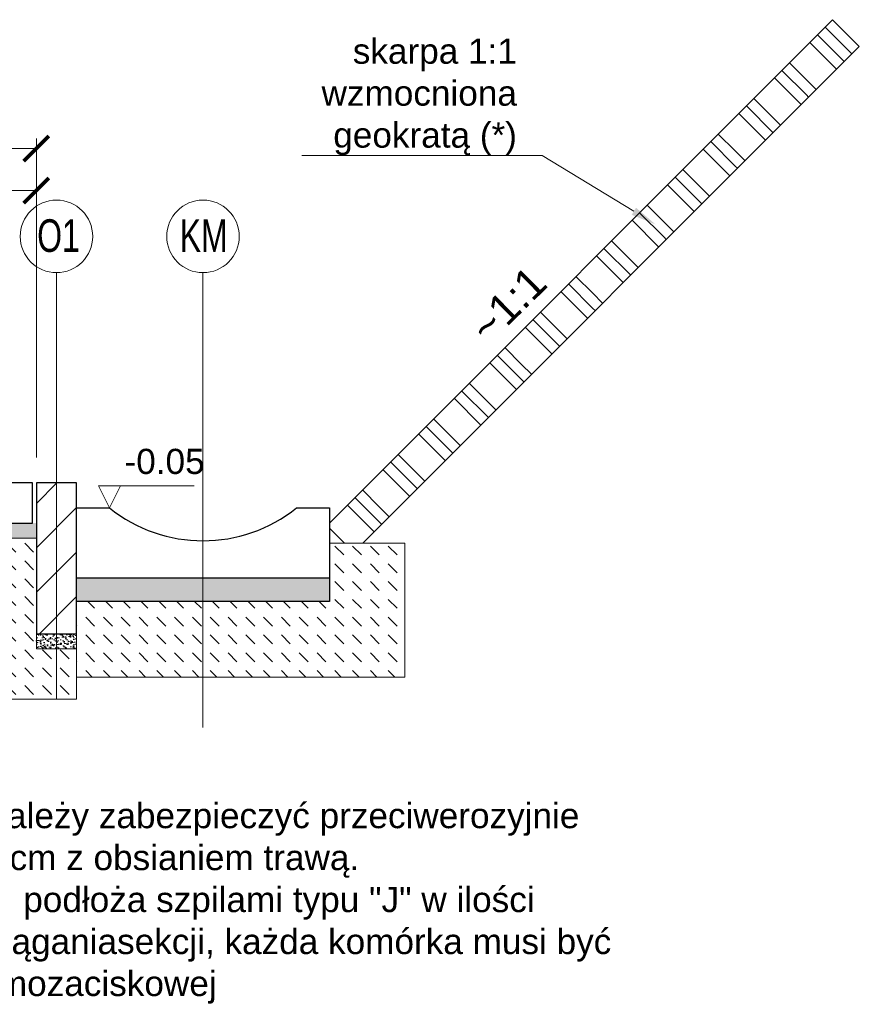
# Model space of a CAD drawing. Header units: feet. Extents: x 210.7 to 255.4, y -209.3 to -191.9.
# Tile 15 of 25: x 225 to 226.7, y -204.9 to -202.9. Entities that reach past the tile are written whole.
import ezdxf
from ezdxf import colors
from ezdxf.entities.mleader import LeaderData, LeaderLine
from ezdxf.math import Vec2, Vec3

# ---------------------------------------------------------------- set-up
doc = ezdxf.new("R2010")
doc.units = ezdxf.units.FT
doc.header["$MEASUREMENT"] = 0
doc.header["$PDMODE"] = 34
for name, color, linetype, lineweight in [('BETON kresk', 8, 'Continuous', 9), ('M_szczegóły_hatch', 251, 'Continuous', 9), ('Opis', 7, 'Continuous', 15), ('Opis (wydruk czarny)', 7, 'Continuous', 15), ('opisy', 7, 'Continuous', 20), ('Podsypka cementowo-piaskowa', 251, 'Continuous', 15), ('Wymiar', 7, 'Continuous', 15)]:
    doc.layers.add(name, color=color, linetype=linetype, lineweight=lineweight)
doc.layers.add('beton obram', color=7, linetype='Continuous')
doc.styles.add('opis', font='arial.ttf', dxfattribs={"height": 0.05})
doc.styles.add('Opis_1_25', font='arial.ttf', dxfattribs={"height": 0.05})
doc.styles.add('Romans', font='romans.shx', dxfattribs={"width": 0.7})
doc.styles.get("Standard").update_dxf_attribs({"font": 'romanc.shx'})
doc.dimstyles.new('1_25_DK$0', dxfattribs={"dimtxt": 0.05, "dimasz": 0.05, "dimexe": 0.02, "dimexo": 0.05, "dimgap": 0.01, "dimtad": 1, "dimdec": 3, "dimzin": 3, "dimdsep": 46, "dimtxsty": 'Opis_1_25', "dimblk": 'ARCHTICK', "dimcen": 0.05, "dimclrd": 256, "dimclre": 256, "dimazin": 3, "dimtfac": 1, "dimtdec": 3, "dimtofl": 0, "dimtmove": 0, "dimatfit": 3, "dimldrblk": 'ARCHTICK', "dimfxl": 1, "dimfrac": 2, "dimtolj": 1, "dimtzin": 3, "dimlwd": -1, "dimlwe": -1, "dimarcsym": 0})

# ---------------------------------------------------------------- blocks, each defined once
blk = doc.blocks.new('_ArchTick')
at = {"color": 0, "linetype": 'ByBlock', "lineweight": 0, "const_width": 0.15}
blk.add_lwpolyline([(-0.5, -0.5), (0.5, 0.5)], dxfattribs=at)
blk = doc.blocks.new('*D13')
at = {"layer": 'DEFPOINTS', "color": 0, "lineweight": 70, "transparency": 16777216}
for p in [(225.0271, -203.1578), (224.0062, -203.8217), (225.0271, -203.8217)]:
    blk.add_point(p, dxfattribs=at)
at = {"layer": 'Wymiar', "transparency": 16777216}
for p, q in [((224.0062, -203.7717), (224.0062, -203.1378)), ((225.0271, -203.7717), (225.0271, -203.1378)), ((224.0062, -203.1578), (225.0271, -203.1578))]:
    blk.add_line(p, q, dxfattribs=at)
at = {"layer": 'Wymiar', "transparency": 16777216, "xscale": 0.05, "yscale": 0.05, "zscale": 0.05, "rotation": 180}
blk.add_blockref('_ArchTick', (224.0062, -203.1578), dxfattribs=at)
at = {"layer": 'Wymiar', "transparency": 16777216, "xscale": 0.05, "yscale": 0.05, "zscale": 0.05}
blk.add_blockref('_ArchTick', (225.0271, -203.1578), dxfattribs=at)
at = {"layer": 'Wymiar', "color": 0, "transparency": 16777216, "insert": (224.5166, -203.0798), "char_height": 0.05, "attachment_point": 5, "style": 'Opis_1_25'}
blk.add_mtext('\\A1;{\\fArial|b0|i0|c238|p34;CHODNIK Z PŁYT \\PBETONOWYCH}', dxfattribs=at)
blk = doc.blocks.new('*D14')
at = {"layer": 'DEFPOINTS', "color": 0, "lineweight": 70, "transparency": 16777216}
for p in [(225.0271, -203.2412), (223.9271, -203.8217), (225.0271, -203.8217)]:
    blk.add_point(p, dxfattribs=at)
at = {"layer": 'Wymiar', "transparency": 16777216}
for p, q in [((223.9271, -203.7717), (223.9271, -203.2212)), ((225.0271, -203.7717), (225.0271, -203.2212)), ((223.9271, -203.2412), (225.0271, -203.2412))]:
    blk.add_line(p, q, dxfattribs=at)
at = {"layer": 'Wymiar', "transparency": 16777216, "xscale": 0.05, "yscale": 0.05, "zscale": 0.05, "rotation": 180}
blk.add_blockref('_ArchTick', (223.9271, -203.2412), dxfattribs=at)
at = {"layer": 'Wymiar', "transparency": 16777216, "xscale": 0.05, "yscale": 0.05, "zscale": 0.05}
blk.add_blockref('_ArchTick', (225.0271, -203.2412), dxfattribs=at)
at = {"layer": 'Wymiar', "color": 0, "transparency": 16777216, "insert": (224.4771, -203.2057), "char_height": 0.05, "attachment_point": 5, "style": 'Opis_1_25'}
blk.add_mtext('\\A1;1.10', dxfattribs=at)

msp = doc.modelspace()

# ---------------------------------------------------------------- hatches: boundary and pattern name
at = {"layer": 'BETON kresk'}
h = msp.add_hatch(dxfattribs=at)
h.set_pattern_fill('ANSI31', color=256, scale=0.5)
h.set_pattern_definition([(45, (-25.129825, -94.72078), (-0.044194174, 0.044194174), [])])
h.paths.add_polyline_path([(225.1071, -203.8217), (225.0271, -203.8217), (225.0271, -204.1217), (225.1071, -204.1217)])
at = {"layer": 'M_szczegóły_hatch'}
h = msp.add_hatch(dxfattribs=at)
h.set_pattern_fill('GOST_GROUND', color=134, scale=0.01, angle=90, style=0)
h.set_pattern_definition([(135, (0, 0), (9e-18, 0.141421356), [0.2]), (135, (2e-18, 0.03), (9e-18, 0.141421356), [0.2]), (135, (4e-18, 0.06), (9e-18, 0.141421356), [0.2])])
h.paths.add_polyline_path([(225.6093, -203.9017), (225.6093, -203.9415), (225.6756, -203.9415), (226.6623, -202.9548), (226.6093, -202.9017)])
at = {"layer": 'Opis'}
h = msp.add_hatch(dxfattribs=at)
h.set_pattern_fill('DASH', color=256, scale=0.2, angle=135)
h.set_pattern_definition([(135, (-82.35762, -6.888688), (-0.035355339, 3e-18), [0.025, -0.025])])
h.paths.add_polyline_path([(225.1071, -204.2517), (224.9271, -204.2517), (224.9271, -203.9317), (225.0271, -203.9317), (225.0271, -204.1517), (225.1071, -204.1517)])
h = msp.add_hatch(dxfattribs=at)
h.set_pattern_fill('DASH', color=256, scale=0.2, angle=135)
h.paths.add_polyline_path([(225.1071, -204.2017), (225.1071, -204.2077), (225.2071, -204.2077), (225.7593, -204.2077), (225.7593, -203.9415), (225.6093, -203.9415), (225.6093, -204.0577), (225.1071, -204.0577)])
at = {"layer": 'Podsypka cementowo-piaskowa', "lineweight": 5}
h = msp.add_hatch(dxfattribs=at)
h.set_pattern_fill('AR-SAND', color=256, scale=0.005, style=0)
h.set_pattern_definition([(37.5, (-28.486957, -11.3966285), (-0.0003149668, 0.00963411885), [0, -0.0076, 0, -0.0085, 0, -0.008125]), (7.5, (-28.486957, -11.396628), (0.00884888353, 0.01411073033), [0, -0.0041, 0, -0.00685, 0, -0.002625]), (327.5, (-28.493107, -11.3966285), (0.0155707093, 2.829527e-05), [0, -0.0025, 0, -0.009, 0, -0.01175]), (317.5, (-28.493107, -11.396628), (0.015030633, 0.0043883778), [0, -0.00125, 0, -0.0059, 0, -0.00675])])
h.paths.add_polyline_path([(224.0062, -203.9017), (224.0062, -203.9317), (225.0271, -203.9317), (225.0271, -203.9017)])
h = msp.add_hatch(dxfattribs=at)
h.set_pattern_fill('AR-SAND', color=256, scale=0.005, style=0)
h.set_pattern_definition([(37.5, (-118.254243, -104.0291474), (-0.00031496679, 0.00963411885), [0, -0.0076, 0, -0.0085, 0, -0.008125]), (7.5, (-118.254243, -104.029147), (0.00884888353, 0.01411073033), [0, -0.0041, 0, -0.00685, 0, -0.002625]), (327.5, (-118.260393, -104.0291474), (0.0155707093, 2.829527e-05), [0, -0.0025, 0, -0.009, 0, -0.01175]), (317.5, (-118.260393, -104.029147), (0.015030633, 0.0043883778), [0, -0.00125, 0, -0.0059, 0, -0.00675])])
h.paths.add_polyline_path([(225.6093, -204.0112), (225.6093, -204.0577), (225.1071, -204.0577), (225.1071, -204.0112)])
h = msp.add_hatch(dxfattribs=at)
h.set_pattern_fill('AR-SAND', color=256, scale=0.005, style=0)
h.set_pattern_definition([(37.5, (-4.17359, -3.655825), (-0.0003149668, 0.00963411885), [0, -0.0076, 0, -0.0085, 0, -0.008125]), (7.5, (-4.17359, -3.655825), (0.0088488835, 0.0141107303), [0, -0.0041, 0, -0.00685, 0, -0.002625]), (327.5, (-4.17974, -3.655825), (0.0155707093, 2.829527e-05), [0, -0.0025, 0, -0.009, 0, -0.01175]), (317.5, (-4.17974, -3.655825), (0.015030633, 0.0043883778), [0, -0.00125, 0, -0.0059, 0, -0.00675])])
h.paths.add_polyline_path([(225.0271, -204.1217), (225.0271, -204.1517), (225.1071, -204.1517), (225.1071, -204.1217)])

# ---------------------------------------------------------------- linework, layer by layer
at = {"layer": 'beton obram'}
for points in [[(224.5196, -203.8217), (224.5196, -203.9017), (225.0196, -203.9017), (225.0196, -203.8217)], [(225.1071, -203.8217), (225.0271, -203.8217), (225.0271, -204.1217), (225.1071, -204.1217)]]:
    msp.add_lwpolyline(points, close=True, dxfattribs=at)
msp.add_lwpolyline([(225.1722, -203.8717, 0.35), (225.5442, -203.8717), (225.6093, -203.8717), (225.6093, -203.8717), (225.6093, -204.0112), (225.1071, -204.0112), (225.1071, -204.0112), (225.1071, -203.8717)], format="xyb", close=True, dxfattribs=at)
msp.add_lwpolyline([(225.6093, -204.0112), (225.6093, -204.0577), (225.1071, -204.0577), (225.1071, -204.0112)], dxfattribs=at)
at = {"layer": 'M_szczegóły_hatch', "color": 134}
msp.add_lwpolyline([(225.6756, -203.9415), (226.6623, -202.9548), (226.6093, -202.9017), (225.6093, -203.9017)], dxfattribs=at)
at = {"layer": 'Opis', "flags": 128}
msp.add_lwpolyline([(225.3405, -203.828), (225.1504, -203.828), (225.1722, -203.8717), (225.194, -203.828)], dxfattribs=at)
at = {"layer": 'Opis'}
msp.add_lwpolyline([(225.1071, -204.2517), (224.9271, -204.2517), (224.9271, -203.9317), (225.0271, -203.9317), (225.0271, -204.1517), (225.1071, -204.1517)], close=True, dxfattribs=at)
msp.add_lwpolyline([(225.6093, -203.9415), (225.7593, -203.9415), (225.7593, -204.2077), (225.2071, -204.2077), (225.2071, -204.2077), (225.1071, -204.2077), (225.1071, -204.2017), (225.1071, -204.2017), (225.1071, -204.0577)], dxfattribs=at)
at = {"layer": 'Opis (wydruk czarny)'}
for points in [[(225.0671, -204.2517), (225.0671, -203.4042)], [(225.3582, -204.3077), (225.3582, -203.4042)]]:
    msp.add_lwpolyline(points, dxfattribs=at)
for centre in [(225.0671, -203.3322), (225.3582, -203.3322)]:
    msp.add_circle(centre, 0.072, dxfattribs=at)
at = {"layer": 'Podsypka cementowo-piaskowa', "lineweight": 5}
msp.add_line((224.0062, -203.9317), (225.0271, -203.9317), dxfattribs=at)
msp.add_lwpolyline([(225.0271, -204.1217), (225.0271, -204.1517), (225.1071, -204.1517), (225.1071, -204.1217)], close=True, dxfattribs=at)

# ---------------------------------------------------------------- texts
at = {"layer": 'Opis', "style": 'Opis_1_25'}
msp.add_text('-0.05', height=0.05, dxfattribs=at).set_placement((225.2023, -203.8042))
at = {"layer": 'Opis', "insert": (225.8825, -203.5049), "char_height": 0.0613, "width": 0.877945, "attachment_point": 1, "rotation": 44.4975, "style": 'opis'}
msp.add_mtext('{\\fArial|b0|i0|c238|p34;~1:1}', dxfattribs=at)
at = {"layer": 'Opis (wydruk czarny)', "char_height": 0.0648, "width": 0.140758, "attachment_point": 1, "style": 'Romans'}
for s, insert in [('\\pi0.03546;{\\fArial|b0|i0|c238|p34;O1}', (224.9934, -203.2982)), ('\\pi0.02757;{\\fArial|b0|i0|c238|p34;KM}', (225.2845, -203.2982))]:
    msp.add_mtext(s, dxfattribs=dict(at, insert=insert))
at = {"layer": 'opisy', "insert": (224.0888, -204.4578), "char_height": 0.05, "attachment_point": 1}
msp.add_mtext_dynamic_manual_height_columns('{\\fArial Narrow|b0|i0|c238|p34;(*) \\fArial|b0|i0|c238|p34;Skarpy o nachyleniu 1:1 należy zabezpieczyć przeciwerozyjnie \\Pgeokratą komórkową gr. 7,5 cm z obsianiem trawą. \\PGeokratę należy zakotwić do podłoża szpilami typu "J" w ilości 0,8szt./m2. Aby uniknąć naciąganiasekcji, każda komórka musi być spięta za pomocą opaski samozaciskowej}', width=2.160913, gutter_width=1.2134, heights=[0.4136], dxfattribs=at)

# ---------------------------------------------------------------- dimensions: what is measured, and where the dimension line sits
at = {"layer": 'Wymiar'}
dim = msp.add_linear_dim(base=(225.0271, -203.1578), p1=(224.0062, -203.8217), p2=(225.0271, -203.8217), angle=180, text='{\\fArial|b0|i0|c238|p34;CHODNIK Z PŁYT \\PBETONOWYCH}', dimstyle='1_25_DK$0', override={"dimdec": 2}, dxfattribs=at)
dim.commit()
dim.dimension.update_dxf_attribs({"geometry": '*D13', "text_midpoint": (224.5166, -203.0798)})
dim = msp.add_aligned_dim(p1=(223.9271, -203.8217), p2=(225.0271, -203.8217), distance=0.5805, dimstyle='1_25_DK$0', override={"dimdec": 2}, dxfattribs=at)
dim.commit()
dim.dimension.update_dxf_attribs({"geometry": '*D14', "text_midpoint": (224.4771, -203.2057)})

# ---------------------------------------------------------------- leaders
at = {"layer": 'Opis'}
ml = msp.add_multileader_mtext('Standard', dxfattribs=at)
ml.set_content('{\\fArial|b0|i0|c238|p34;skarpa 1:1 \\Pwzmocniona \\Pgeokratą (*)}', color=256, style='Opis_1_25')
ml.set_leader_properties(color=256, linetype='ByLayer', lineweight=-1)
ml.build(insert=Vec2(0, 0))
ml.multileader.update_dxf_attribs({"has_dogleg": 0, "text_left_attachment_type": 5, "text_right_attachment_type": 5, "dogleg_length": 0.15, "arrow_head_size": 0.05})
ctx = ml.context
ctx.base_point, ctx.char_height, ctx.arrow_head_size, ctx.landing_gap_size, ctx.plane_origin = Vec3(225.547, -203.1716), 0.05, 0.05, 0.05, Vec3(223.5697, -203.3989)
ctx.left_attachment, ctx.right_attachment, ctx.text_align_type = 5, 5, 2
notes = []
notes.append((ctx, [(0, (1, 1, 0), (226.182, -203.1716), (-1, 0), 0.15, [(2, [(226.2572, -203.3083)], 0, [])])]))
ctx.mtext.insert, ctx.mtext.alignment, ctx.mtext.flow_direction = Vec3(225.982, -202.9392), 3, 5
for ctx, leaders in notes:
    for number, flags, end, landing, length, lines in leaders:
        leader = LeaderData()
        leader.index, (leader.has_last_leader_line, leader.has_dogleg_vector, leader.attachment_direction) = number, flags
        leader.last_leader_point, leader.dogleg_vector, leader.dogleg_length = Vec3(end), Vec3(landing), length
        for number, points, colour, breaks in lines:
            line = LeaderLine()
            line.index, line.vertices, line.color, line.breaks = number, Vec3.list(points), colors.encode_raw_color(colour), breaks
            leader.lines.append(line)
        ctx.leaders.append(leader)

doc.saveas('drawing.dxf')
